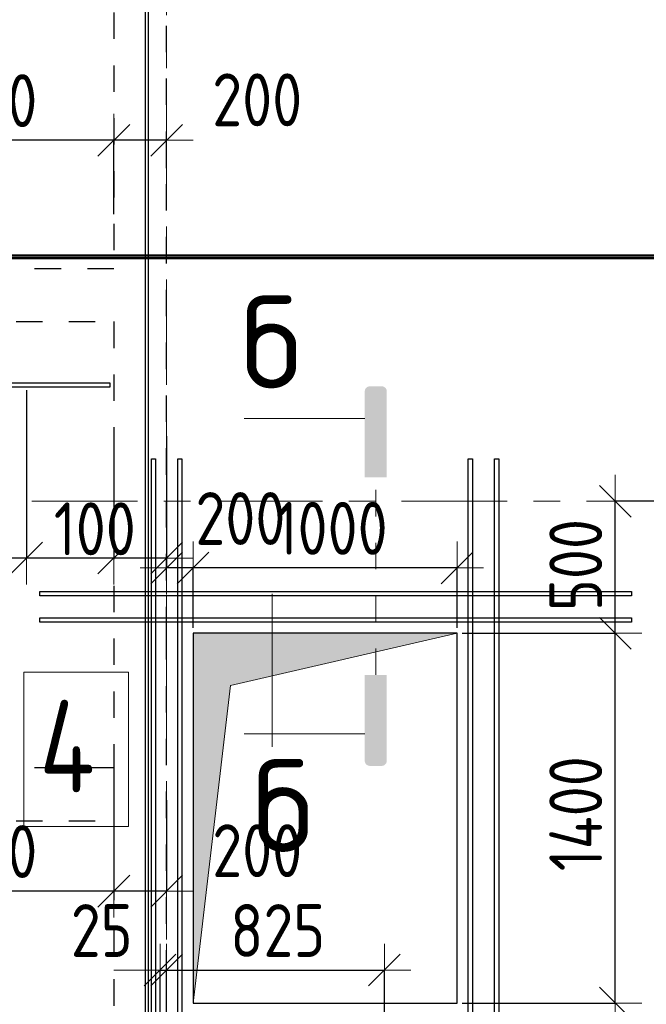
# Model space of a CAD drawing. Header units: metres. Extents: x -38 to 106, y -15 to 20.
# Tile 23 of 40: x 42.49 to 44.87, y 10.9 to 14.62. Entities that reach past the tile are written whole.
import ezdxf

# ---------------------------------------------------------------- set-up
doc = ezdxf.new("R2010")
doc.units = ezdxf.units.M
doc.header["$PDMODE"] = 65
for name, pattern in [('______11', [0.5, 0.4, -0.05, 0, -0.05]), ('______2', [0.0405, 0.03, -0.0105]), ('______5', [1.1, 0.8, -0.1, 0.1, -0.1]), ('______9', [0.1, 0, -0.1])]:
    doc.linetypes.add(name, pattern=pattern)
doc.layers.add('XR$2$Макрос проема_ отверстия', color=7, linetype='Continuous', lineweight=13, true_color=0x2d2d2d)
doc.layers.add('XR$7$Стена_ бетон несущ.', color=7, linetype='Continuous', lineweight=70, true_color=0xb4b496)
for name, color, linetype, lineweight in [('XR$2$Перекрытие (1)', 7, 'Continuous', 35), ('XR$2$Размерная линия (1)', 7, 'Continuous', 13), ('XR$3$Осевая линия (1)', 7, '______5', 13), ('XR$3$Размерная линия (1)', 7, 'Continuous', 13), ('XR$4$STANDARD_1', 7, 'Continuous', 25), ('XR$4$Арм. стержнями верхней зоны', 180, 'Continuous', 35), ('XR$4$Арм. стержнями нижней зоны', 180, 'Continuous', 35), ('XR$4$Арм.стержн. Доп. арматура', 180, 'Continuous', 35), ('XR$4$Осевая линия (1)', 7, '______5', 13), ('XR$4$Перекрытие (1)', 7, 'Continuous', 35), ('XR$4$Текст_ примечание', 7, 'Continuous', 13), ('XR$5$Арм.стержн. Выпуски', 180, 'Continuous', 35), ('XR$5$Осевая линия (1)', 7, '______5', 13), ('XR$5$Перекрытие (1)', 7, 'Continuous', 35), ('XR$5$Размерная линия (1)', 7, 'Continuous', 13), ('XR$6$STANDARD_1', 7, 'Continuous', 25)]:
    doc.layers.add(name, color=color, linetype=linetype, lineweight=lineweight)
doc.styles.add('ISOCPEUR', font='txt')
doc.dimstyles.new('DIMSTYLE_5', dxfattribs={"dimtxt": 0.2, "dimasz": 0.2, "dimexe": 0, "dimexo": 0, "dimgap": 0.1, "dimtad": 2, "dimdec": 0, "dimlfac": 1000, "dimrnd": 5, "dimzin": 12, "dimdsep": 46, "dimtxsty": 'ISOCPEUR', "dimblk1": 'ALL_ML_STRICH', "dimblk2": 'ALL_ML_STRICH', "dimsah": 1, "dimcen": 0, "dimclrd": 7, "dimclre": 256, "dimclrt": 7, "dimadec": 0, "dimazin": 0, "dimtfac": 1, "dimtdec": 0, "dimtix": 1, "dimtmove": 2, "dimatfit": 3, "dimfxl": 0, "dimtzin": 0, "dimlwd": 0, "dimlwe": -3, "dimarcsym": 0})
doc.dimstyles.new('DIMSTYLE_6', dxfattribs={"dimtxt": 0.2, "dimasz": 0.2, "dimexe": 0, "dimexo": 0, "dimgap": 0.1, "dimtad": 2, "dimdec": 0, "dimlfac": 1000, "dimrnd": 5, "dimzin": 12, "dimdsep": 46, "dimtxsty": 'ISOCPEUR', "dimblk1": 'ALL_ML_STRICH', "dimblk2": 'ALL_ML_STRICH', "dimsah": 1, "dimcen": 0, "dimclrd": 7, "dimclre": 256, "dimclrt": 7, "dimadec": 0, "dimazin": 0, "dimtfac": 1, "dimtdec": 0, "dimtix": 1, "dimtmove": 2, "dimatfit": 3, "dimfxl": 0, "dimtvp": 1.2, "dimtzin": 0, "dimlwd": 0, "dimlwe": -3, "dimarcsym": 0})
doc.dimstyles.new('DIMSTYLE_7', dxfattribs={"dimtxt": 0.2, "dimasz": 0.2, "dimexe": 0, "dimexo": 0, "dimgap": 0.1, "dimtad": 2, "dimdec": 0, "dimlfac": 1000, "dimrnd": 5, "dimzin": 12, "dimdsep": 46, "dimtxsty": 'ISOCPEUR', "dimblk1": 'ALL_ML_STRICH', "dimblk2": 'ALL_ML_STRICH', "dimsah": 1, "dimcen": 0, "dimclrd": 7, "dimclre": 256, "dimclrt": 7, "dimadec": 0, "dimazin": 0, "dimtfac": 1, "dimtdec": 0, "dimtix": 1, "dimtmove": 2, "dimatfit": 3, "dimfxl": 0, "dimtvp": 1.2, "dimtzin": 0, "dimlwd": 0, "dimlwe": -3, "dimarcsym": 0})

# ---------------------------------------------------------------- blocks, each defined once
blk = doc.blocks.new('Отображение проема', base_point=(-1.1579, -49.3094))
at = {"layer": 'XR$2$Макрос проема_ отверстия', "true_color": 0x000000, "transparency": 33554687}
blk.add_hatch(color=18, dxfattribs=at).paths.add_polyline_path([(-1.1579, -50.1094), (-1.0448, -49.4225), (-0.3579, -49.3094), (-1.1579, -49.3094)])
at = {"layer": 'XR$2$Макрос проема_ отверстия', "transparency": 33554687}
for p, q in [((-1.1579, -50.1094), (-1.1579, -49.3094)), ((-1.1579, -49.3094), (-0.3579, -49.3094)), ((-1.0448, -49.4225), (-0.3579, -49.3094)), ((-1.1579, -50.1094), (-1.0448, -49.4225))]:
    blk.add_line(p, q, dxfattribs=at)
blk = doc.blocks.new('ALL_ML_STRICH')
at = {"color": 0, "linetype": 'ByBlock', "lineweight": -2}
for p, q in [((0, -0.5), (0, 0.5)), ((-0.3, -0.3), (0.3, 0.3)), ((-1, 0), (0.5, 0))]:
    blk.add_line(p, q, dxfattribs=at)
blk = doc.blocks.new('*D10')
at = {"layer": 'DEFPOINTS', "color": 7, "linetype": 'Continuous', "lineweight": 13, "transparency": 33554687}
for p in [(43.025, 11.0246), (43.025, 10.6003), (43.05, 10.6003)]:
    blk.add_point(p, dxfattribs=at)
at = {"layer": 'XR$2$Размерная линия (1)', "color": 9, "linetype": 'Continuous', "lineweight": -2, "true_color": 0xc7c7c7, "transparency": 33554687}
for p, q in [((43.025, 10.6203), (43.025, 11.0246)), ((43.05, 10.6203), (43.05, 11.0246))]:
    blk.add_line(p, q, dxfattribs=at)
at = {"layer": 'XR$2$Размерная линия (1)', "color": 7, "linetype": 'Continuous', "lineweight": -2, "transparency": 33554687}
blk.add_line((43.025, 11.0246), (43.05, 11.0246), dxfattribs=at)
at = {"layer": 'XR$2$Размерная линия (1)', "color": 7, "linetype": 'Continuous', "lineweight": 13, "transparency": 33554687, "xscale": 0.2, "yscale": 0.2, "zscale": 0.2}
blk.add_blockref('ALL_ML_STRICH', (43.05, 11.0246), dxfattribs=at)
at = {"layer": 'XR$2$Размерная линия (1)', "color": 7, "linetype": 'Continuous', "lineweight": 13, "transparency": 33554687, "xscale": 0.2, "yscale": 0.2, "zscale": 0.2, "rotation": 180}
blk.add_blockref('ALL_ML_STRICH', (43.025, 11.0246), dxfattribs=at)
at = {"layer": 'XR$2$Размерная линия (1)', "color": 7, "linetype": 'Continuous', "lineweight": 13, "transparency": 33554687, "insert": (42.8041, 11.1746), "char_height": 0.2, "width": 0.333333, "attachment_point": 5, "style": 'ISOCPEUR'}
blk.add_mtext('\\W0.83;\\A1;{25}', dxfattribs=at)
blk = doc.blocks.new('*D11')
at = {"layer": 'DEFPOINTS', "color": 7, "linetype": 'Continuous', "lineweight": 13, "transparency": 33554687}
for p in [(43.05, 11.0246), (43.05, 10.6003), (43.875, 10.6003)]:
    blk.add_point(p, dxfattribs=at)
at = {"layer": 'XR$2$Размерная линия (1)', "color": 9, "linetype": 'Continuous', "lineweight": -2, "true_color": 0xc7c7c7, "transparency": 33554687}
for p, q in [((43.05, 10.6203), (43.05, 11.0246)), ((43.875, 10.6203), (43.875, 11.0246))]:
    blk.add_line(p, q, dxfattribs=at)
at = {"layer": 'XR$2$Размерная линия (1)', "color": 7, "linetype": 'Continuous', "lineweight": -2, "transparency": 33554687}
blk.add_line((43.05, 11.0246), (43.875, 11.0246), dxfattribs=at)
at = {"layer": 'XR$2$Размерная линия (1)', "color": 7, "linetype": 'Continuous', "lineweight": 13, "transparency": 33554687, "xscale": 0.2, "yscale": 0.2, "zscale": 0.2, "rotation": 180}
blk.add_blockref('ALL_ML_STRICH', (43.05, 11.0246), dxfattribs=at)
at = {"layer": 'XR$2$Размерная линия (1)', "color": 7, "linetype": 'Continuous', "lineweight": 13, "transparency": 33554687, "xscale": 0.2, "yscale": 0.2, "zscale": 0.2}
blk.add_blockref('ALL_ML_STRICH', (43.875, 11.0246), dxfattribs=at)
at = {"layer": 'XR$2$Размерная линия (1)', "color": 7, "linetype": 'Continuous', "lineweight": 13, "transparency": 33554687, "insert": (43.4708, 11.1746), "char_height": 0.2, "width": 0.5, "attachment_point": 5, "style": 'ISOCPEUR'}
blk.add_mtext('\\W0.83;\\A1;{825}', dxfattribs=at)
blk = doc.blocks.new('*D64')
at = {"layer": 'DEFPOINTS', "color": 7, "linetype": 'Continuous', "lineweight": 13, "transparency": 33554687}
for p in [(44.15, 12.5473), (43.15, 12.3), (44.15, 12.3)]:
    blk.add_point(p, dxfattribs=at)
at = {"layer": 'XR$3$Размерная линия (1)', "color": 9, "linetype": 'Continuous', "lineweight": -2, "true_color": 0xc7c7c7, "transparency": 33554687}
for p, q in [((43.15, 12.32), (43.15, 12.5473)), ((44.15, 12.32), (44.15, 12.5473))]:
    blk.add_line(p, q, dxfattribs=at)
at = {"layer": 'XR$3$Размерная линия (1)', "color": 7, "linetype": 'Continuous', "lineweight": -2, "transparency": 33554687}
blk.add_line((44.15, 12.5473), (43.15, 12.5473), dxfattribs=at)
at = {"layer": 'XR$3$Размерная линия (1)', "color": 7, "linetype": 'Continuous', "lineweight": 13, "transparency": 33554687, "xscale": 0.2, "yscale": 0.2, "zscale": 0.2}
for p, rotation in [((43.15, 12.5473), 180), ((44.15, 12.5473), 360)]:
    blk.add_blockref('ALL_ML_STRICH', p, dxfattribs=dict(at, rotation=rotation))
at = {"layer": 'XR$3$Размерная линия (1)', "color": 7, "linetype": 'Continuous', "lineweight": 13, "transparency": 33554687, "insert": (43.675, 12.6973), "char_height": 0.2, "width": 0.666667, "attachment_point": 5, "style": 'ISOCPEUR'}
blk.add_mtext('\\W0.83;\\A1;{1000}', dxfattribs=at)
blk = doc.blocks.new('*D65')
at = {"layer": 'DEFPOINTS', "color": 7, "linetype": 'Continuous', "lineweight": 13, "transparency": 33554687}
for p in [(43.05, 13.0252), (43.15, 12.5473), (43.15, 12.3)]:
    blk.add_point(p, dxfattribs=at)
at = {"layer": 'XR$3$Размерная линия (1)', "color": 9, "linetype": 'Continuous', "lineweight": -2, "true_color": 0xc7c7c7, "transparency": 33554687}
for p, q in [((43.05, 13.0452), (43.05, 12.5473)), ((43.15, 12.32), (43.15, 12.5473))]:
    blk.add_line(p, q, dxfattribs=at)
at = {"layer": 'XR$3$Размерная линия (1)', "color": 7, "linetype": 'Continuous', "lineweight": -2, "transparency": 33554687}
blk.add_line((43.15, 12.5473), (43.05, 12.5473), dxfattribs=at)
at = {"layer": 'XR$3$Размерная линия (1)', "color": 7, "linetype": 'Continuous', "lineweight": 13, "transparency": 33554687, "xscale": 0.2, "yscale": 0.2, "zscale": 0.2}
for p, rotation in [((43.15, 12.5473), 360), ((43.05, 12.5473), 180)]:
    blk.add_blockref('ALL_ML_STRICH', p, dxfattribs=dict(at, rotation=rotation))
at = {"layer": 'XR$3$Размерная линия (1)', "color": 7, "linetype": 'Continuous', "lineweight": 13, "transparency": 33554687, "insert": (42.7779, 12.6954), "char_height": 0.2, "width": 0.5, "attachment_point": 5, "style": 'ISOCPEUR'}
blk.add_mtext('\\W0.83;\\A1;{100}', dxfattribs=at)
blk = doc.blocks.new('*D66')
at = {"layer": 'DEFPOINTS', "color": 7, "linetype": 'Continuous', "lineweight": 13, "transparency": 33554687}
for p in [(44.15, 12.3), (44.15, 10.9), (44.7495, 10.9)]:
    blk.add_point(p, dxfattribs=at)
at = {"layer": 'XR$3$Размерная линия (1)', "color": 9, "linetype": 'Continuous', "lineweight": -2, "true_color": 0xc7c7c7, "transparency": 33554687}
for p, q in [((44.17, 12.3), (44.7495, 12.3)), ((44.17, 10.9), (44.7495, 10.9))]:
    blk.add_line(p, q, dxfattribs=at)
at = {"layer": 'XR$3$Размерная линия (1)', "color": 7, "linetype": 'Continuous', "lineweight": -2, "transparency": 33554687}
blk.add_line((44.7495, 10.9), (44.7495, 12.3), dxfattribs=at)
at = {"layer": 'XR$3$Размерная линия (1)', "color": 7, "linetype": 'Continuous', "lineweight": 13, "transparency": 33554687, "xscale": 0.2, "yscale": 0.2, "zscale": 0.2}
for p, rotation in [((44.7495, 12.3), 90), ((44.7495, 10.9), 270)]:
    blk.add_blockref('ALL_ML_STRICH', p, dxfattribs=dict(at, rotation=rotation))
at = {"layer": 'XR$3$Размерная линия (1)', "color": 7, "linetype": 'Continuous', "lineweight": 13, "transparency": 33554687, "insert": (44.5995, 11.6167), "char_height": 0.2, "width": 0.666667, "attachment_point": 5, "rotation": 90, "style": 'ISOCPEUR'}
blk.add_mtext('\\W0.83;\\A1;{1400}', dxfattribs=at)
blk = doc.blocks.new('*D67')
at = {"layer": 'DEFPOINTS', "color": 7, "linetype": 'Continuous', "lineweight": 13, "transparency": 33554687}
for p in [(45.7822, 12.8), (44.15, 12.3), (44.7495, 12.3)]:
    blk.add_point(p, dxfattribs=at)
at = {"layer": 'XR$3$Размерная линия (1)', "color": 9, "linetype": 'Continuous', "lineweight": -2, "true_color": 0xc7c7c7, "transparency": 33554687}
for p, q in [((45.8022, 12.8), (44.7495, 12.8)), ((44.17, 12.3), (44.7495, 12.3))]:
    blk.add_line(p, q, dxfattribs=at)
at = {"layer": 'XR$3$Размерная линия (1)', "color": 7, "linetype": 'Continuous', "lineweight": -2, "transparency": 33554687}
blk.add_line((44.7495, 12.3), (44.7495, 12.8), dxfattribs=at)
at = {"layer": 'XR$3$Размерная линия (1)', "color": 7, "linetype": 'Continuous', "lineweight": 13, "transparency": 33554687, "xscale": 0.2, "yscale": 0.2, "zscale": 0.2}
for p, rotation in [((44.7495, 12.8), 90), ((44.7495, 12.3), 270)]:
    blk.add_blockref('ALL_ML_STRICH', p, dxfattribs=dict(at, rotation=rotation))
at = {"layer": 'XR$3$Размерная линия (1)', "color": 7, "linetype": 'Continuous', "lineweight": 13, "transparency": 33554687, "insert": (44.5995, 12.5584), "char_height": 0.2, "width": 0.5, "attachment_point": 5, "rotation": 90, "style": 'ISOCPEUR'}
blk.add_mtext('\\W0.83;\\A1;{500}', dxfattribs=at)
blk = doc.blocks.new('*D117')
at = {"layer": 'DEFPOINTS', "color": 7, "linetype": 'Continuous', "lineweight": 13, "transparency": 33554687}
for p in [(43.05, 14.1665), (43.05, 14.0414), (42.85, 13.8662)]:
    blk.add_point(p, dxfattribs=at)
at = {"layer": 'XR$5$Размерная линия (1)', "color": 9, "linetype": 'Continuous', "lineweight": -2, "true_color": 0xc7c7c7, "transparency": 33554687}
for p, q in [((42.85, 13.8862), (42.85, 14.1665)), ((43.05, 14.0614), (43.05, 14.1665))]:
    blk.add_line(p, q, dxfattribs=at)
at = {"layer": 'XR$5$Размерная линия (1)', "color": 7, "linetype": 'Continuous', "lineweight": -2, "transparency": 33554687}
blk.add_line((43.05, 14.1665), (42.85, 14.1665), dxfattribs=at)
at = {"layer": 'XR$5$Размерная линия (1)', "color": 7, "linetype": 'Continuous', "lineweight": 13, "transparency": 33554687, "xscale": 0.2, "yscale": 0.2, "zscale": 0.2}
for p, rotation in [((42.85, 14.1665), 180), ((43.05, 14.1665), 360)]:
    blk.add_blockref('ALL_ML_STRICH', p, dxfattribs=dict(at, rotation=rotation))
at = {"layer": 'XR$5$Размерная линия (1)', "color": 7, "linetype": 'Continuous', "lineweight": 13, "transparency": 33554687, "insert": (43.3931, 14.3196), "char_height": 0.2, "width": 0.5, "attachment_point": 5, "style": 'ISOCPEUR'}
blk.add_mtext('\\W0.83;\\A1;{200}', dxfattribs=at)
blk = doc.blocks.new('*D118')
at = {"layer": 'DEFPOINTS', "color": 7, "linetype": 'Continuous', "lineweight": 13, "transparency": 33554687}
for p in [(42.85, 14.1665), (42.85, 13.8662), (41.9097, 13.775)]:
    blk.add_point(p, dxfattribs=at)
at = {"layer": 'XR$5$Размерная линия (1)', "color": 9, "linetype": 'Continuous', "lineweight": -2, "true_color": 0xc7c7c7, "transparency": 33554687}
for p, q in [((41.9097, 13.795), (41.9097, 14.1665)), ((42.85, 13.8862), (42.85, 14.1665))]:
    blk.add_line(p, q, dxfattribs=at)
at = {"layer": 'XR$5$Размерная линия (1)', "color": 7, "linetype": 'Continuous', "lineweight": -2, "transparency": 33554687}
blk.add_line((42.85, 14.1665), (41.9097, 14.1665), dxfattribs=at)
at = {"layer": 'XR$5$Размерная линия (1)', "color": 7, "linetype": 'Continuous', "lineweight": 13, "transparency": 33554687, "xscale": 0.2, "yscale": 0.2, "zscale": 0.2}
for p, rotation in [((41.9097, 14.1665), 180), ((42.85, 14.1665), 360)]:
    blk.add_blockref('ALL_ML_STRICH', p, dxfattribs=dict(at, rotation=rotation))
at = {"layer": 'XR$5$Размерная линия (1)', "color": 7, "linetype": 'Continuous', "lineweight": 13, "transparency": 33554687, "insert": (42.3799, 14.3165), "char_height": 0.2, "width": 0.5, "attachment_point": 5, "style": 'ISOCPEUR'}
blk.add_mtext('\\W0.83;\\A1;{940}', dxfattribs=at)
blk = doc.blocks.new('*D127')
at = {"layer": 'DEFPOINTS', "color": 7, "linetype": 'Continuous', "lineweight": 13, "transparency": 33554687}
for p in [(42.85, 11.8639), (43.05, 11.6887), (43.05, 11.3236)]:
    blk.add_point(p, dxfattribs=at)
at = {"layer": 'XR$5$Размерная линия (1)', "color": 9, "linetype": 'Continuous', "lineweight": -2, "true_color": 0xc7c7c7, "transparency": 33554687}
for p, q in [((42.85, 11.8439), (42.85, 11.3236)), ((43.05, 11.6687), (43.05, 11.3236))]:
    blk.add_line(p, q, dxfattribs=at)
at = {"layer": 'XR$5$Размерная линия (1)', "color": 7, "linetype": 'Continuous', "lineweight": -2, "transparency": 33554687}
blk.add_line((43.05, 11.3236), (42.85, 11.3236), dxfattribs=at)
at = {"layer": 'XR$5$Размерная линия (1)', "color": 7, "linetype": 'Continuous', "lineweight": 13, "transparency": 33554687, "xscale": 0.2, "yscale": 0.2, "zscale": 0.2}
for p, rotation in [((42.85, 11.3236), 180), ((43.05, 11.3236), 360)]:
    blk.add_blockref('ALL_ML_STRICH', p, dxfattribs=dict(at, rotation=rotation))
at = {"layer": 'XR$5$Размерная линия (1)', "color": 7, "linetype": 'Continuous', "lineweight": 13, "transparency": 33554687, "insert": (43.3931, 11.4768), "char_height": 0.2, "width": 0.5, "attachment_point": 5, "style": 'ISOCPEUR'}
blk.add_mtext('\\W0.83;\\A1;{200}', dxfattribs=at)
blk = doc.blocks.new('*D128')
at = {"layer": 'DEFPOINTS', "color": 7, "linetype": 'Continuous', "lineweight": 13, "transparency": 33554687}
for p in [(41.9097, 11.955), (42.85, 11.8639), (42.85, 11.3236)]:
    blk.add_point(p, dxfattribs=at)
at = {"layer": 'XR$5$Размерная линия (1)', "color": 9, "linetype": 'Continuous', "lineweight": -2, "true_color": 0xc7c7c7, "transparency": 33554687}
for p, q in [((41.9097, 11.935), (41.9097, 11.3236)), ((42.85, 11.8439), (42.85, 11.3236))]:
    blk.add_line(p, q, dxfattribs=at)
at = {"layer": 'XR$5$Размерная линия (1)', "color": 7, "linetype": 'Continuous', "lineweight": -2, "transparency": 33554687}
blk.add_line((42.85, 11.3236), (41.9097, 11.3236), dxfattribs=at)
at = {"layer": 'XR$5$Размерная линия (1)', "color": 7, "linetype": 'Continuous', "lineweight": 13, "transparency": 33554687, "xscale": 0.2, "yscale": 0.2, "zscale": 0.2}
for p, rotation in [((41.9097, 11.3236), 180), ((42.85, 11.3236), 360)]:
    blk.add_blockref('ALL_ML_STRICH', p, dxfattribs=dict(at, rotation=rotation))
at = {"layer": 'XR$5$Размерная линия (1)', "color": 7, "linetype": 'Continuous', "lineweight": 13, "transparency": 33554687, "insert": (42.3799, 11.4736), "char_height": 0.2, "width": 0.5, "attachment_point": 5, "style": 'ISOCPEUR'}
blk.add_mtext('\\W0.83;\\A1;{940}', dxfattribs=at)
blk = doc.blocks.new('*D129')
at = {"layer": 'DEFPOINTS', "color": 7, "linetype": 'Continuous', "lineweight": 13, "transparency": 33554687}
for p in [(42.85, 13.0661), (43.05, 13.0661), (43.05, 12.5848)]:
    blk.add_point(p, dxfattribs=at)
at = {"layer": 'XR$5$Размерная линия (1)', "color": 9, "linetype": 'Continuous', "lineweight": -2, "true_color": 0xc7c7c7, "transparency": 33554687}
for p, q in [((42.85, 13.0461), (42.85, 12.5848)), ((43.05, 13.0461), (43.05, 12.5848))]:
    blk.add_line(p, q, dxfattribs=at)
at = {"layer": 'XR$5$Размерная линия (1)', "color": 7, "linetype": 'Continuous', "lineweight": -2, "transparency": 33554687}
blk.add_line((43.05, 12.5848), (42.85, 12.5848), dxfattribs=at)
at = {"layer": 'XR$5$Размерная линия (1)', "color": 7, "linetype": 'Continuous', "lineweight": 13, "transparency": 33554687, "xscale": 0.2, "yscale": 0.2, "zscale": 0.2}
for p, rotation in [((42.85, 12.5848), 180), ((43.05, 12.5848), 360)]:
    blk.add_blockref('ALL_ML_STRICH', p, dxfattribs=dict(at, rotation=rotation))
at = {"layer": 'XR$5$Размерная линия (1)', "color": 7, "linetype": 'Continuous', "lineweight": 13, "transparency": 33554687, "insert": (43.3293, 12.7345), "char_height": 0.2, "width": 0.5, "attachment_point": 5, "style": 'ISOCPEUR'}
blk.add_mtext('\\W0.83;\\A1;{200}', dxfattribs=at)
blk = doc.blocks.new('*D130')
at = {"layer": 'DEFPOINTS', "color": 7, "linetype": 'Continuous', "lineweight": 13, "transparency": 33554687}
for p in [(42.5197, 13.24), (42.85, 13.0661), (42.85, 12.5848)]:
    blk.add_point(p, dxfattribs=at)
at = {"layer": 'XR$5$Размерная линия (1)', "color": 9, "linetype": 'Continuous', "lineweight": -2, "true_color": 0xc7c7c7, "transparency": 33554687}
for p, q in [((42.5197, 13.22), (42.5197, 12.5848)), ((42.85, 13.0461), (42.85, 12.5848))]:
    blk.add_line(p, q, dxfattribs=at)
at = {"layer": 'XR$5$Размерная линия (1)', "color": 7, "linetype": 'Continuous', "lineweight": -2, "transparency": 33554687}
blk.add_line((42.85, 12.5848), (42.5197, 12.5848), dxfattribs=at)
at = {"layer": 'XR$5$Размерная линия (1)', "color": 7, "linetype": 'Continuous', "lineweight": 13, "transparency": 33554687, "xscale": 0.2, "yscale": 0.2, "zscale": 0.2}
for p, rotation in [((42.5197, 12.5848), 180), ((42.85, 12.5848), 360)]:
    blk.add_blockref('ALL_ML_STRICH', p, dxfattribs=dict(at, rotation=rotation))
at = {"layer": 'XR$5$Размерная линия (1)', "color": 7, "linetype": 'Continuous', "lineweight": 13, "transparency": 33554687, "insert": (42.276, 12.3869), "char_height": 0.2, "width": 0.5, "attachment_point": 5, "style": 'ISOCPEUR'}
blk.add_mtext('\\W0.83;\\A1;{330}', dxfattribs=at)
blk = doc.blocks.new('*D131')
at = {"layer": 'DEFPOINTS', "color": 7, "linetype": 'Continuous', "lineweight": 13, "transparency": 33554687}
for p in [(41.6597, 13.24), (42.5197, 13.24), (42.5197, 12.5848)]:
    blk.add_point(p, dxfattribs=at)
at = {"layer": 'XR$5$Размерная линия (1)', "color": 9, "linetype": 'Continuous', "lineweight": -2, "true_color": 0xc7c7c7, "transparency": 33554687}
for p, q in [((41.6597, 13.22), (41.6597, 12.5848)), ((42.5197, 13.22), (42.5197, 12.5848))]:
    blk.add_line(p, q, dxfattribs=at)
at = {"layer": 'XR$5$Размерная линия (1)', "color": 7, "linetype": 'Continuous', "lineweight": -2, "transparency": 33554687}
blk.add_line((42.5197, 12.5848), (41.6597, 12.5848), dxfattribs=at)
at = {"layer": 'XR$5$Размерная линия (1)', "color": 7, "linetype": 'Continuous', "lineweight": 13, "transparency": 33554687, "xscale": 0.2, "yscale": 0.2, "zscale": 0.2}
for p, rotation in [((41.6597, 12.5848), 180), ((42.5197, 12.5848), 360)]:
    blk.add_blockref('ALL_ML_STRICH', p, dxfattribs=dict(at, rotation=rotation))
at = {"layer": 'XR$5$Размерная линия (1)', "color": 7, "linetype": 'Continuous', "lineweight": 13, "transparency": 33554687, "insert": (42.0981, 12.7348), "char_height": 0.2, "width": 0.5, "attachment_point": 5, "style": 'ISOCPEUR'}
blk.add_mtext('\\W0.83;\\A1;{860}', dxfattribs=at)

msp = doc.modelspace()

# ---------------------------------------------------------------- hatches: boundary and pattern name
at = {"layer": 'XR$4$STANDARD_1', "linetype": 'Continuous', "lineweight": 25, "true_color": 0x000000, "transparency": 33554687}
msp.add_hatch(color=18, dxfattribs=at).paths.add_polyline_path([(43.8006, 13.2179), (43.8011, 13.2205), (43.8019, 13.2229), (43.803, 13.2252), (43.8044, 13.2273), (43.8061, 13.2292), (43.808, 13.2309), (43.8102, 13.2323), (43.8125, 13.2335), (43.8149, 13.2343), (43.8174, 13.2348), (43.8199, 13.2349), (43.8644, 13.2349), (43.867, 13.2348), (43.8695, 13.2343), (43.8719, 13.2335), (43.8742, 13.2323), (43.8763, 13.2309), (43.8783, 13.2292), (43.8799, 13.2273), (43.8814, 13.2252), (43.8825, 13.2229), (43.8833, 13.2205), (43.8838, 13.2179), (43.884, 13.2154), (43.884, 12.8904), (43.8004, 12.8904), (43.8004, 13.2154)], flags=16)
msp.add_hatch(color=18, dxfattribs=at).paths.add_polyline_path([(43.8006, 11.815), (43.8011, 11.8125), (43.8019, 11.81), (43.803, 11.8077), (43.8044, 11.8056), (43.8061, 11.8037), (43.808, 11.802), (43.8102, 11.8006), (43.8125, 11.7995), (43.8149, 11.7986), (43.8174, 11.7981), (43.8199, 11.798), (43.8644, 11.798), (43.867, 11.7981), (43.8695, 11.7986), (43.8719, 11.7995), (43.8742, 11.8006), (43.8763, 11.802), (43.8783, 11.8037), (43.8799, 11.8056), (43.8814, 11.8077), (43.8825, 11.81), (43.8833, 11.8125), (43.8838, 11.815), (43.884, 11.8175), (43.884, 12.1425), (43.8004, 12.1425), (43.8004, 11.8175)])

# ---------------------------------------------------------------- linework, layer by layer
at = {"layer": 'XR$2$Перекрытие (1)', "color": 7, "linetype": 'Continuous', "lineweight": 13, "transparency": 33554687}
for p, q in [((44.15, 12.3), (43.15, 12.3)), ((43.15, 12.3), (43.15, 10.9)), ((44.15, 10.9), (44.15, 12.3)), ((43.15, 10.9), (44.15, 10.9))]:
    msp.add_line(p, q, dxfattribs=at)
at = {"layer": 'XR$3$Осевая линия (1)', "color": 253, "linetype": '______11', "lineweight": 13, "true_color": 0xa0a0a0, "transparency": 33554687}
for p, q in [((43.05, 8.34), (43.05, 18.62)), ((36.94, 12.8), (47.05, 12.8))]:
    msp.add_line(p, q, dxfattribs=at)
at = {"layer": 'XR$4$STANDARD_1', "color": 7, "linetype": 'Continuous', "lineweight": 13, "transparency": 33554687}
for p, q in [((43.8004, 13.1134), (43.3437, 13.1134)), ((43.8004, 11.9195), (43.3437, 11.9195))]:
    msp.add_line(p, q, dxfattribs=at)
at = {"layer": 'XR$4$STANDARD_1', "color": 7, "linetype": '______9', "lineweight": 13, "transparency": 33554687}
msp.add_line((43.8422, 12.1425), (43.8422, 12.8904), dxfattribs=at)
at = {"layer": 'XR$4$Арм. стержнями верхней зоны', "color": 4, "linetype": 'Continuous', "lineweight": 25, "transparency": 33554687}
msp.add_lwpolyline([(42.98, 16.625), (42.98, 9.025), (42.97, 9.025), (42.97, 16.625), (42.98, 16.625)], dxfattribs=at)
at = {"layer": 'XR$4$Арм. стержнями нижней зоны', "color": 4, "linetype": 'Continuous', "lineweight": 50, "transparency": 33554687}
msp.add_lwpolyline([(45.825, 13.72), (38.525, 13.72), (38.525, 13.73), (45.825, 13.73), (45.825, 13.72)], dxfattribs=at)
at = {"layer": 'XR$4$Арм.стержн. Доп. арматура', "color": 7, "linetype": 'Continuous', "lineweight": 25, "transparency": 33554687}
for points in [[(42.9921, 10.3399), (42.9921, 12.9601), (43.0081, 12.9601), (43.0081, 10.3399), (42.9921, 10.3399)], [(42.9921, 10.3399), (42.9921, 12.9601), (43.0081, 12.9601), (43.0081, 10.3399), (42.9921, 10.3399)], [(43.0921, 10.6299), (43.0921, 12.9601), (43.1081, 12.9601), (43.1081, 10.6299), (43.0921, 10.6299)], [(43.0921, 10.6299), (43.0921, 12.9601), (43.1081, 12.9601), (43.1081, 10.6299), (43.0921, 10.6299)], [(44.1921, 10.2599), (44.1921, 12.9601), (44.2081, 12.9601), (44.2081, 10.2599), (44.1921, 10.2599)], [(44.1921, 10.2599), (44.1921, 12.9601), (44.2081, 12.9601), (44.2081, 10.2599), (44.1921, 10.2599)], [(44.2921, 10.2599), (44.2921, 12.9601), (44.3081, 12.9601), (44.3081, 10.2599), (44.2921, 10.2599)], [(44.2921, 10.2599), (44.2921, 12.9601), (44.3081, 12.9601), (44.3081, 10.2599), (44.2921, 10.2599)], [(44.8102, 12.442), (42.57, 12.442), (42.57, 12.458), (44.8102, 12.458), (44.8102, 12.442)], [(44.8102, 12.442), (42.57, 12.442), (42.57, 12.458), (44.8102, 12.458), (44.8102, 12.442)], [(44.8102, 12.342), (42.57, 12.342), (42.57, 12.358), (44.8102, 12.358), (44.8102, 12.342)], [(44.8102, 12.342), (42.57, 12.342), (42.57, 12.358), (44.8102, 12.358), (44.8102, 12.342)]]:
    msp.add_lwpolyline(points, dxfattribs=at)
at = {"layer": 'XR$4$Осевая линия (1)', "color": 253, "linetype": '______11', "lineweight": 13, "true_color": 0xa0a0a0, "transparency": 33554687}
for p, q in [((43.05, 8.34), (43.05, 18.62)), ((36.94, 12.8), (47.05, 12.8))]:
    msp.add_line(p, q, dxfattribs=at)
at = {"layer": 'XR$4$Перекрытие (1)', "color": 7, "linetype": 'Continuous', "lineweight": 25, "transparency": 33554687}
for p, q in [((43.15, 12.3), (43.15, 10.9)), ((44.15, 12.3), (43.15, 12.3)), ((44.15, 10.9), (44.15, 12.3)), ((43.15, 10.9), (44.15, 10.9))]:
    msp.add_line(p, q, dxfattribs=at)
at = {"layer": 'XR$4$Текст_ примечание', "color": 7, "linetype": 'Continuous', "lineweight": 13, "transparency": 33554687}
msp.add_lwpolyline([(42.5092, 11.569), (42.9058, 11.569), (42.9058, 12.1523), (42.5092, 12.1523), (42.5092, 11.569)], dxfattribs=at)
at = {"layer": 'XR$5$Арм.стержн. Выпуски', "color": 7, "linetype": 'Continuous', "lineweight": 25, "transparency": 33554687}
msp.add_lwpolyline([(42.2047, 13.248), (42.8347, 13.248), (42.8347, 13.232), (42.2047, 13.232), (42.2047, 13.248)], dxfattribs=at)
at = {"layer": 'XR$5$Осевая линия (1)', "color": 253, "linetype": '______11', "lineweight": 13, "true_color": 0xa0a0a0, "transparency": 33554687}
for p, q in [((43.05, 8.34), (43.05, 18.62)), ((36.94, 12.8), (47.05, 12.8))]:
    msp.add_line(p, q, dxfattribs=at)
at = {"layer": 'XR$5$Перекрытие (1)', "color": 7, "linetype": 'Continuous', "lineweight": 25, "transparency": 33554687}
for p, q in [((43.15, 12.3), (43.15, 10.9)), ((44.15, 12.3), (43.15, 12.3)), ((44.15, 10.9), (44.15, 12.3)), ((43.15, 10.9), (44.15, 10.9))]:
    msp.add_line(p, q, dxfattribs=at)
at = {"layer": 'XR$6$STANDARD_1', "color": 52, "linetype": 'Continuous', "lineweight": 13, "transparency": 33554687}
msp.add_line((43.4499, 12.4494), (43.4499, 11.8694), dxfattribs=at)
at = {"layer": 'XR$7$Стена_ бетон несущ.', "color": 253, "linetype": '______2', "lineweight": -3, "true_color": 0xa0a0a0, "transparency": 33554687}
for p, q in [((42.85, 16.45), (42.85, 13.68)), ((43.05, 12.3003), (43.05, 15.0003)), ((42.85, 13.68), (41.0797, 13.68)), ((41.0797, 13.48), (42.85, 13.48)), ((42.85, 13.48), (42.85, 11.79)), ((43.05, 10.8003), (43.05, 12.3003)), ((42.85, 11.79), (41.0797, 11.79)), ((40.8797, 11.59), (42.85, 11.59)), ((42.85, 11.59), (42.85, 10.8003))]:
    msp.add_line(p, q, dxfattribs=at)

# ---------------------------------------------------------------- block references
at = {"layer": 'XR$2$Макрос проема_ отверстия', "transparency": 33554687, "xscale": 1.25, "yscale": 1.75}
msp.add_blockref('Отображение проема', (43.15, 12.3), dxfattribs=at)

# ---------------------------------------------------------------- texts
at = {"layer": 'XR$4$STANDARD_1', "color": 7, "linetype": 'Continuous', "lineweight": 13, "transparency": 33554687, "char_height": 0.35, "width": 0.381111, "attachment_point": 5, "style": 'ISOCPEUR'}
for insert in [(43.4463, 13.4024), (43.4907, 11.6472)]:
    msp.add_mtext('\\A1;{\\fISOCPEUR|i0|b0;\\H0.350000;\\W1.000000;\\C7;б}\\P', dxfattribs=dict(at, insert=insert))
at = {"layer": 'XR$4$Текст_ примечание', "color": 7, "linetype": 'Continuous', "lineweight": 13, "transparency": 33554687, "insert": (42.5675, 11.6973), "char_height": 0.35, "width": 0.419805, "attachment_point": 7, "rotation": 360, "style": 'ISOCPEUR'}
msp.add_mtext('\\W0.80;4', dxfattribs=at)

# ---------------------------------------------------------------- dimensions: what is measured, and where the dimension line sits
at = {"layer": 'XR$2$Размерная линия (1)', "color": 7, "linetype": 'Continuous', "lineweight": 13, "transparency": 33554687}
for base, p1, p2, dimstyle, picture, middle in [((43.05, 11.0246), (43.025, 10.6203), (43.05, 10.6203), 'DIMSTYLE_6', '*D10', (42.8041, 11.1746)), ((43.875, 11.0246), (43.05, 10.6203), (43.875, 10.6203), 'DIMSTYLE_5', '*D11', (43.4708, 11.1746))]:
    dim = msp.add_linear_dim(base=base, p1=p1, p2=p2, dimstyle=dimstyle, override={"dimpost": '<>', "dimclrd": 7, "dimclre": 9, "dimclrt": 7, "dimlwd": 0, "dimlwe": 65533}, dxfattribs=at)
    dim.commit()
    dim.dimension.update_dxf_attribs({"geometry": picture, "text_midpoint": middle, "dimtype": 160})
at = {"layer": 'XR$3$Размерная линия (1)', "color": 7, "linetype": 'Continuous', "lineweight": 13, "transparency": 33554687}
for base, p1, p2, angle, dimstyle, picture, middle in [((43.05, 12.5473), (43.15, 12.32), (43.05, 13.0452), 180, 'DIMSTYLE_7', '*D65', (42.7779, 12.6954)), ((44.7495, 12.8), (44.17, 12.3), (45.8022, 12.8), 90, 'DIMSTYLE_7', '*D67', (44.5995, 12.5584)), ((43.15, 12.5473), (44.15, 12.32), (43.15, 12.32), 180, 'DIMSTYLE_5', '*D64', (43.675, 12.6973)), ((44.7495, 12.3), (44.17, 10.9), (44.17, 12.3), 90, 'DIMSTYLE_5', '*D66', (44.5995, 11.6167))]:
    dim = msp.add_linear_dim(base=base, p1=p1, p2=p2, angle=angle, dimstyle=dimstyle, override={"dimpost": '<>', "dimclrd": 7, "dimclre": 9, "dimclrt": 7, "dimlwd": 0, "dimlwe": 65533}, dxfattribs=at)
    dim.commit()
    dim.dimension.update_dxf_attribs({"geometry": picture, "text_midpoint": middle, "dimtype": 160})
at = {"layer": 'XR$5$Размерная линия (1)', "color": 7, "linetype": 'Continuous', "lineweight": 13, "transparency": 33554687}
for base, p1, p2, dimstyle, picture, middle in [((41.9097, 14.1665), (42.85, 13.8862), (41.9097, 13.795), 'DIMSTYLE_5', '*D118', (42.3799, 14.3165)), ((42.85, 14.1665), (43.05, 14.0614), (42.85, 13.8862), 'DIMSTYLE_7', '*D117', (43.3931, 14.3196)), ((41.6597, 12.5848), (42.5197, 13.22), (41.6597, 13.22), 'DIMSTYLE_5', '*D131', (42.0981, 12.7348)), ((42.5197, 12.5848), (42.85, 13.0461), (42.5197, 13.22), 'DIMSTYLE_7', '*D130', (42.276, 12.3869)), ((42.85, 12.5848), (43.05, 13.0461), (42.85, 13.0461), 'DIMSTYLE_7', '*D129', (43.3293, 12.7345)), ((41.9097, 11.3236), (42.85, 11.8439), (41.9097, 11.935), 'DIMSTYLE_5', '*D128', (42.3799, 11.4736)), ((42.85, 11.3236), (43.05, 11.6687), (42.85, 11.8439), 'DIMSTYLE_7', '*D127', (43.3931, 11.4768))]:
    dim = msp.add_linear_dim(base=base, p1=p1, p2=p2, angle=180, dimstyle=dimstyle, override={"dimpost": '<>', "dimclrd": 7, "dimclre": 9, "dimclrt": 7, "dimlwd": 0, "dimlwe": 65533}, dxfattribs=at)
    dim.commit()
    dim.dimension.update_dxf_attribs({"geometry": picture, "text_midpoint": middle, "dimtype": 160})

doc.saveas('drawing.dxf')
